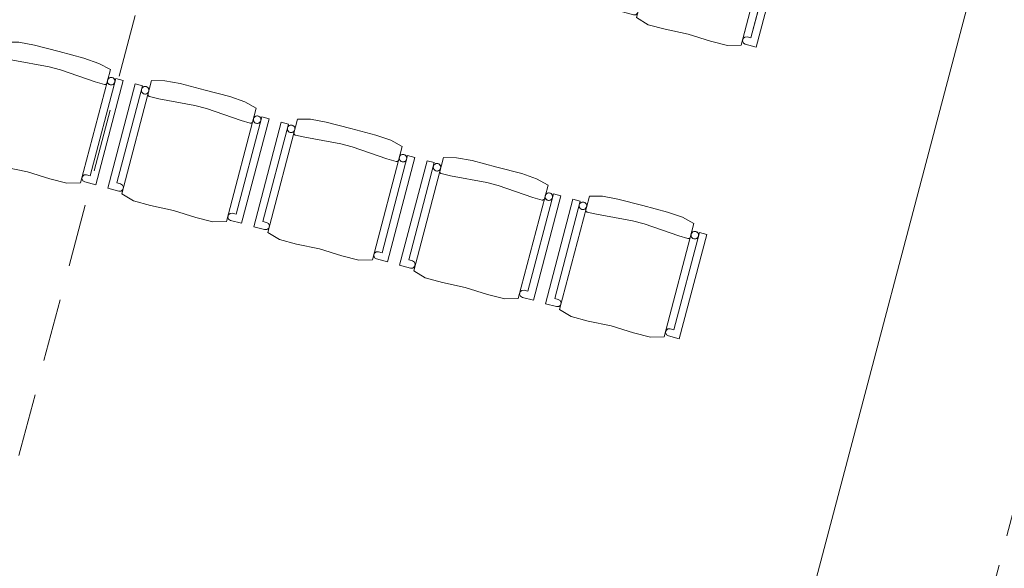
# Model space of a CAD drawing. Header units: millimetres. Extents: x -176817 to 18864955, y -12996033 to 201123.
# Tile 199 of 256: x 169781 to 173696, y -8561 to -6379. Entities that reach past the tile are written whole.
import ezdxf
from ezdxf.enums import TextEntityAlignment as Align

# ---------------------------------------------------------------- set-up
doc = ezdxf.new("R2010")
doc.units = ezdxf.units.MM
doc.header["$MEASUREMENT"] = 0
doc.linetypes.add('Przerywana', pattern=[240, 120, -120])
doc.linetypes.add('Przerywana długa', pattern=[390, 250, -140])
for name, color, linetype in [('213-A Wymiarowanie wewnętrzne', 7, 'Continuous'), ('215-A Wymiarowanie wewnętrzne 1_50', 7, 'Continuous'), ('320-W Umeblowanie', 7, 'Continuous'), ('410-K Osie', 7, 'Continuous'), ('450-K Belki', 7, 'Continuous')]:
    doc.layers.add(name, color=color, linetype=linetype)
doc.styles.add('STYL_AUTOMATYCZNY_4', font='arial.ttf')
doc.styles.add('STYL_AUTOMATYCZNY_8', font='ARIALN.TTF')
doc.dimstyles.new('STYL_AUTOMATYCZNY__3', dxfattribs={"dimtxt": 64.999998, "dimasz": 47.5, "dimexe": 0.18, "dimexo": 0.0625, "dimgap": 0, "dimtad": 1, "dimdec": 1, "dimlfac": 0.1, "dimzin": 0, "dimdsep": 46, "dimtxsty": 'STYL_AUTOMATYCZNY_4', "dimblk": 'ARROWHEAD_11', "dimblk1": 'ARROWHEAD_11', "dimblk2": 'ARROWHEAD_11', "dimcen": 0.09, "dimclrd": 30, "dimclre": 30, "dimclrt": 30, "dimazin": 0, "dimtfac": 1, "dimtdec": 4, "dimtmove": 0, "dimatfit": 3, "dimfxl": 0, "dimtolj": 1, "dimtzin": 0, "dimarcsym": 0})

# ---------------------------------------------------------------- blocks, each defined once
blk = doc.blocks.new('Krzesło 06 27[310]_2', base_point=(169544.5, -6919.5))
at = {"layer": '320-W Umeblowanie', "color": 254, "linetype": 'Continuous', "lineweight": 0, "true_color": 0xcccccc}
for p, q in [((169659.8, -6480.7), (169550.7, -6895.9)), ((169587.2, -6875), (169688.8, -6488.3)), ((169725.1, -6468.2), (169606.8, -6918.8)), ((169688.8, -6488.3), (169659.8, -6480.7)), ((169776.9, -6468.8), (169725.1, -6468.2)), ((169838.8, -6479.9), (169776.9, -6468.8)), ((169937.5, -6505.8), (169838.8, -6479.9)), ((169710.7, -6524.1), (169710.8, -6522.7)), ((169710.8, -6525.5), (169710.7, -6524.1)), ((169711.2, -6526.8), (169710.8, -6525.5)), ((169711.8, -6528.1), (169711.2, -6526.8)), ((169712.6, -6529.2), (169711.8, -6528.1)), ((169713.6, -6530.2), (169712.6, -6529.2)), ((169714.7, -6531), (169713.6, -6530.2)), ((169716, -6531.6), (169714.7, -6531)), ((169716.7, -6531.8), (169716, -6531.6)), ((169753.7, -6540.5), (169716.7, -6531.8)), ((170036.2, -6531.7), (169937.5, -6505.8)), ((170095.5, -6552.5), (170036.2, -6531.7)), ((169897.2, -6566.8), (169753.7, -6540.5)), ((169942.7, -6578.7), (169897.2, -6566.8)), ((170141, -6577.5), (170095.5, -6552.5)), ((170080.6, -6626.3), (169942.7, -6578.7)), ((170022.7, -7028), (170141, -6577.5)), ((170162.7, -6612.8), (170061.2, -6999.5)), ((170191.7, -6620.4), (170162.7, -6612.8)), ((170117.1, -6636.9), (170080.6, -6626.3)), ((170082.7, -7035.6), (170191.7, -6620.4)), ((170117.8, -6637.1), (170117.1, -6636.9)), ((170119.2, -6637.2), (170117.8, -6637.1)), ((170120.6, -6637.1), (170119.2, -6637.2)), ((170121.9, -6636.7), (170120.6, -6637.1)), ((170123.2, -6636.1), (170121.9, -6636.7)), ((170124.3, -6635.3), (170123.2, -6636.1)), ((170125.3, -6634.3), (170124.3, -6635.3)), ((169601.8, -6878.8), (169587.2, -6875)), ((169609.6, -6883.8), (169601.8, -6878.8)), ((169612.9, -6892.5), (169609.6, -6883.8)), ((169550.7, -6895.9), (169594.3, -6907.3)), ((169594.3, -6907.3), (169603.4, -6907.3)), ((169603.4, -6907.3), (169610.6, -6901.4)), ((169606.8, -6918.8), (169653.1, -6946.7)), ((169610.6, -6901.4), (169612.9, -6892.5)), ((169653.1, -6946.7), (169720.8, -6964.8)), ((169720.8, -6964.8), (169811.8, -6984.4)), ((169811.8, -6984.4), (169900.7, -7012.1)), ((170030.2, -7002.1), (170027.9, -7011)), ((170037.4, -6996.2), (170030.2, -7002.1)), ((170046.7, -6995.7), (170037.4, -6996.2)), ((170061.2, -6999.5), (170046.7, -6995.7)), ((169900.7, -7012.1), (169968.6, -7029.6)), ((169968.6, -7029.6), (170022.7, -7028)), ((170027.9, -7011), (170031.2, -7019.7)), ((170031.2, -7019.7), (170039.2, -7024.2)), ((170039.2, -7024.2), (170082.7, -7035.6))]:
    blk.add_line(p, q, dxfattribs=at)
at = {"layer": '320-W Umeblowanie', "color": 254, "linetype": 'Continuous', "lineweight": 0, "true_color": 0xcccccc, "flags": 128}
for points in [[(169550.7, -6895.9), (169594.3, -6907.3), (169603.4, -6907.3), (169610.6, -6901.4), (169612.9, -6892.5), (169609.6, -6883.8), (169601.8, -6878.8), (169587.2, -6875), (169688.8, -6488.3), (169659.8, -6480.7)], [(169606.8, -6918.8), (169653.1, -6946.7), (169720.8, -6964.8), (169811.8, -6984.4), (169900.7, -7012.1), (169968.6, -7029.6), (170022.7, -7028), (170141, -6577.5), (170095.5, -6552.5), (170036.2, -6531.7), (169937.5, -6505.8), (169838.8, -6479.9), (169776.9, -6468.8), (169725.1, -6468.2)], [(169703.3, -6492.1), (169700.7, -6491.7), (169698.1, -6491.7), (169695.5, -6492.1), (169693.1, -6493), (169690.8, -6494.4), (169688.8, -6496), (169687.2, -6498.1), (169685.9, -6500.3), (169685, -6502.8), (169684.6, -6505.4), (169684.6, -6508), (169685, -6510.5), (169685.9, -6513), (169687.3, -6515.3), (169689, -6517.2), (169691, -6518.9), (169693.2, -6520.2), (169695.7, -6521.1), (169698.3, -6521.5), (169700.9, -6521.5), (169703.5, -6521.1), (169705.9, -6520.2), (169708.2, -6518.8), (169710.2, -6517.1), (169711.8, -6515.1), (169713.1, -6512.9), (169714, -6510.4), (169714.5, -6507.8), (169714.4, -6505.2), (169714, -6502.6), (169713.1, -6500.2), (169711.7, -6497.9), (169710.1, -6495.9), (169708, -6494.3), (169705.8, -6493)], [(170061.2, -6999.5), (170046.7, -6995.7), (170037.4, -6996.2), (170030.2, -7002.1), (170027.9, -7011), (170031.2, -7019.7), (170039.2, -7024.2), (170082.7, -7035.6), (170191.7, -6620.4), (170162.7, -6612.8)], [(170148.2, -6608.9), (170145.6, -6608.5), (170143, -6608.5), (170140.5, -6609), (170138, -6609.9), (170135.8, -6611.2), (170133.8, -6612.9), (170132.1, -6614.9), (170130.8, -6617.2), (170129.9, -6619.6), (170129.5, -6622.2), (170129.5, -6624.8), (170129.9, -6627.4), (170130.9, -6629.8), (170132.2, -6632.1), (170133.9, -6634.1), (170135.9, -6635.8), (170138.1, -6637.1), (170140.6, -6637.9), (170143.2, -6638.4), (170145.8, -6638.4), (170148.4, -6637.9), (170150.8, -6637), (170153.1, -6635.7), (170155.1, -6634), (170156.7, -6632), (170158, -6629.7), (170158.9, -6627.2), (170159.4, -6624.7), (170159.4, -6622.1), (170158.9, -6619.5), (170158, -6617), (170156.7, -6614.8), (170155, -6612.8), (170153, -6611.1), (170150.7, -6609.8)]]:
    blk.add_lwpolyline(points, close=True, dxfattribs=at)
at = {"layer": '320-W Umeblowanie', "color": 254, "linetype": 'Continuous', "lineweight": 0, "true_color": 0xcccccc}
for centre, start_param, end_param in [((169699.5, -6506.6), 4.712389, 7.853982), ((169699.5, -6506.6), 1.570796, 4.712389), ((170144.4, -6623.4), 4.712389, 7.853982), ((170144.4, -6623.4), 1.570796, 4.712389)]:
    blk.add_ellipse(centre, major_axis=(-14.5, 3.8), ratio=0.9996, start_param=start_param, end_param=end_param, dxfattribs=at)
blk = doc.blocks.new('Krzesło 06 27[311]_2', base_point=(170124.7, -7072.6))
at = {"layer": '320-W Umeblowanie', "color": 254, "linetype": 'Continuous', "lineweight": 0, "true_color": 0xcccccc}
for p, q in [((170239.9, -6633.8), (170130.9, -7049)), ((170167.4, -7028.1), (170268.9, -6641.4)), ((170305.2, -6621.3), (170186.9, -7071.9)), ((170268.9, -6641.4), (170239.9, -6633.8)), ((170357.1, -6621.9), (170305.2, -6621.3)), ((170419, -6632.9), (170357.1, -6621.9)), ((170517.7, -6658.9), (170419, -6632.9)), ((170290.8, -6677.2), (170290.9, -6675.8)), ((170290.9, -6678.6), (170290.8, -6677.2)), ((170291.3, -6679.9), (170290.9, -6678.6)), ((170291.9, -6681.2), (170291.3, -6679.9)), ((170292.7, -6682.3), (170291.9, -6681.2)), ((170293.7, -6683.3), (170292.7, -6682.3)), ((170294.9, -6684.1), (170293.7, -6683.3)), ((170296.1, -6684.7), (170294.9, -6684.1)), ((170296.8, -6684.9), (170296.1, -6684.7)), ((170333.8, -6693.5), (170296.8, -6684.9)), ((170477.3, -6719.9), (170333.8, -6693.5)), ((170616.3, -6684.8), (170517.7, -6658.9)), ((170675.7, -6705.6), (170616.3, -6684.8)), ((170522.8, -6731.8), (170477.3, -6719.9)), ((170660.7, -6779.4), (170522.8, -6731.8)), ((170602.8, -7181.1), (170721.1, -6730.5)), ((170721.1, -6730.5), (170675.7, -6705.6)), ((170742.9, -6765.8), (170641.3, -7152.6)), ((170771.9, -6773.5), (170742.9, -6765.8)), ((170697.2, -6790), (170660.7, -6779.4)), ((170662.8, -7188.7), (170771.9, -6773.5)), ((170697.9, -6790.2), (170697.2, -6790)), ((170699.3, -6790.3), (170697.9, -6790.2)), ((170700.7, -6790.2), (170699.3, -6790.3)), ((170702.1, -6789.8), (170700.7, -6790.2)), ((170703.3, -6789.2), (170702.1, -6789.8)), ((170704.5, -6788.4), (170703.3, -6789.2)), ((170705.4, -6787.4), (170704.5, -6788.4)), ((170181.9, -7031.9), (170167.4, -7028.1)), ((170189.7, -7036.9), (170181.9, -7031.9)), ((170193.1, -7045.5), (170189.7, -7036.9)), ((170190.7, -7054.5), (170193.1, -7045.5)), ((170130.9, -7049), (170174.4, -7060.4)), ((170174.4, -7060.4), (170183.5, -7060.4)), ((170183.5, -7060.4), (170190.7, -7054.5)), ((170186.9, -7071.9), (170233.2, -7099.8)), ((170233.2, -7099.8), (170301, -7117.9)), ((170301, -7117.9), (170392, -7137.5)), ((170392, -7137.5), (170480.8, -7165.1)), ((170610.4, -7155.1), (170608, -7164.1)), ((170608, -7164.1), (170611.4, -7172.7)), ((170617.6, -7149.3), (170610.4, -7155.1)), ((170626.8, -7148.7), (170617.6, -7149.3)), ((170641.3, -7152.6), (170626.8, -7148.7)), ((170480.8, -7165.1), (170548.7, -7182.7)), ((170548.7, -7182.7), (170602.8, -7181.1)), ((170611.4, -7172.7), (170619.3, -7177.2)), ((170619.3, -7177.2), (170662.8, -7188.7))]:
    blk.add_line(p, q, dxfattribs=at)
at = {"layer": '320-W Umeblowanie', "color": 254, "linetype": 'Continuous', "lineweight": 0, "true_color": 0xcccccc, "flags": 128}
for points in [[(170130.9, -7049), (170174.4, -7060.4), (170183.5, -7060.4), (170190.7, -7054.5), (170193.1, -7045.5), (170189.7, -7036.9), (170181.9, -7031.9), (170167.4, -7028.1), (170268.9, -6641.4), (170239.9, -6633.8)], [(170186.9, -7071.9), (170233.2, -7099.8), (170301, -7117.9), (170392, -7137.5), (170480.8, -7165.1), (170548.7, -7182.7), (170602.8, -7181.1), (170721.1, -6730.5), (170675.7, -6705.6), (170616.3, -6684.8), (170517.7, -6658.9), (170419, -6632.9), (170357.1, -6621.9), (170305.2, -6621.3)], [(170283.5, -6645.2), (170280.9, -6644.7), (170278.3, -6644.7), (170275.7, -6645.2), (170273.2, -6646.1), (170271, -6647.4), (170269, -6649.1), (170267.3, -6651.1), (170266, -6653.4), (170265.1, -6655.9), (170264.7, -6658.4), (170264.7, -6661.1), (170265.2, -6663.6), (170266.1, -6666.1), (170267.4, -6668.3), (170269.1, -6670.3), (170271.1, -6672), (170273.4, -6673.3), (170275.8, -6674.2), (170278.4, -6674.6), (170281, -6674.6), (170283.6, -6674.1), (170286.1, -6673.2), (170288.3, -6671.9), (170290.3, -6670.2), (170292, -6668.2), (170293.3, -6666), (170294.2, -6663.5), (170294.6, -6660.9), (170294.6, -6658.3), (170294.1, -6655.7), (170293.2, -6653.3), (170291.9, -6651), (170290.2, -6649), (170288.2, -6647.4), (170285.9, -6646.1)], [(170641.3, -7152.6), (170626.8, -7148.7), (170617.6, -7149.3), (170610.4, -7155.1), (170608, -7164.1), (170611.4, -7172.7), (170619.3, -7177.2), (170662.8, -7188.7), (170771.9, -6773.5), (170742.9, -6765.8)], [(170728.4, -6762), (170725.8, -6761.6), (170723.2, -6761.6), (170720.6, -6762.1), (170718.2, -6763), (170715.9, -6764.3), (170713.9, -6766), (170712.2, -6768), (170710.9, -6770.3), (170710.1, -6772.7), (170709.6, -6775.3), (170709.6, -6777.9), (170710.1, -6780.5), (170711, -6782.9), (170712.3, -6785.2), (170714, -6787.2), (170716, -6788.8), (170718.3, -6790.1), (170720.8, -6791), (170723.3, -6791.5), (170725.9, -6791.5), (170728.5, -6791), (170731, -6790.1), (170733.2, -6788.8), (170735.2, -6787.1), (170736.9, -6785.1), (170738.2, -6782.8), (170739.1, -6780.3), (170739.5, -6777.8), (170739.5, -6775.1), (170739, -6772.6), (170738.1, -6770.1), (170736.8, -6767.9), (170735.1, -6765.9), (170733.1, -6764.2), (170730.8, -6762.9)]]:
    blk.add_lwpolyline(points, close=True, dxfattribs=at)
at = {"layer": '320-W Umeblowanie', "color": 254, "linetype": 'Continuous', "lineweight": 0, "true_color": 0xcccccc}
for centre, start_param, end_param in [((170279.6, -6659.7), 4.712389, 7.853982), ((170279.6, -6659.7), 1.570796, 4.712389), ((170724.6, -6776.5), 4.712389, 7.853982), ((170724.6, -6776.5), 1.570796, 4.712389)]:
    blk.add_ellipse(centre, major_axis=(-14.5, 3.8), ratio=0.9996, start_param=start_param, end_param=end_param, dxfattribs=at)
blk = doc.blocks.new('Krzesło 06 27[312]_2', base_point=(170704.8, -7225.7))
at = {"layer": '320-W Umeblowanie', "color": 254, "linetype": 'Continuous', "lineweight": 0, "true_color": 0xcccccc}
for p, q in [((170820.1, -6786.8), (170711, -7202.1)), ((170747.5, -7181.2), (170849.1, -6794.5)), ((170885.4, -6774.4), (170767.1, -7224.9)), ((170849.1, -6794.5), (170820.1, -6786.8)), ((170937.2, -6775), (170885.4, -6774.4)), ((170999.1, -6786), (170937.2, -6775)), ((171097.8, -6811.9), (170999.1, -6786)), ((171196.5, -6837.9), (171097.8, -6811.9)), ((170871, -6830.2), (170871.1, -6828.9)), ((170871.1, -6831.6), (170871, -6830.2)), ((170871.5, -6833), (170871.1, -6831.6)), ((170872.1, -6834.3), (170871.5, -6833)), ((170872.9, -6835.4), (170872.1, -6834.3)), ((170873.9, -6836.4), (170872.9, -6835.4)), ((170875, -6837.2), (170873.9, -6836.4)), ((170876.3, -6837.8), (170875, -6837.2)), ((170877, -6837.9), (170876.3, -6837.8)), ((170914, -6846.6), (170877, -6837.9)), ((171057.5, -6873), (170914, -6846.6)), ((171255.8, -6858.7), (171196.5, -6837.9)), ((171102.9, -6884.9), (171057.5, -6873)), ((171240.9, -6932.5), (171102.9, -6884.9)), ((171183, -7334.2), (171301.3, -6883.6)), ((171301.3, -6883.6), (171255.8, -6858.7)), ((171323, -6918.9), (171221.5, -7305.6)), ((171243, -7341.8), (171352, -6926.5)), ((171352, -6926.5), (171323, -6918.9)), ((171277.4, -6943.1), (171240.9, -6932.5)), ((171278.1, -6943.3), (171277.4, -6943.1)), ((171279.4, -6943.4), (171278.1, -6943.3)), ((171280.8, -6943.3), (171279.4, -6943.4)), ((171282.2, -6942.9), (171280.8, -6943.3)), ((171283.5, -6942.3), (171282.2, -6942.9)), ((171284.6, -6941.5), (171283.5, -6942.3)), ((171285.6, -6940.5), (171284.6, -6941.5)), ((170711, -7202.1), (170754.6, -7213.5)), ((170762, -7185), (170747.5, -7181.2)), ((170769.8, -7190), (170762, -7185)), ((170773.2, -7198.6), (170769.8, -7190)), ((170770.8, -7207.6), (170773.2, -7198.6)), ((170754.6, -7213.5), (170763.7, -7213.5)), ((170763.7, -7213.5), (170770.8, -7207.6)), ((170767.1, -7224.9), (170813.4, -7252.9)), ((170813.4, -7252.9), (170881.1, -7271)), ((170881.1, -7271), (170972.1, -7290.5)), ((170972.1, -7290.5), (171061, -7318.2)), ((171061, -7318.2), (171128.9, -7335.8)), ((171190.5, -7308.2), (171188.2, -7317.2)), ((171188.2, -7317.2), (171191.5, -7325.8)), ((171197.7, -7302.4), (171190.5, -7308.2)), ((171207, -7301.8), (171197.7, -7302.4)), ((171221.5, -7305.6), (171207, -7301.8)), ((171128.9, -7335.8), (171183, -7334.2)), ((171191.5, -7325.8), (171199.5, -7330.3)), ((171199.5, -7330.3), (171243, -7341.8))]:
    blk.add_line(p, q, dxfattribs=at)
at = {"layer": '320-W Umeblowanie', "color": 254, "linetype": 'Continuous', "lineweight": 0, "true_color": 0xcccccc, "flags": 128}
for points in [[(170711, -7202.1), (170754.6, -7213.5), (170763.7, -7213.5), (170770.8, -7207.6), (170773.2, -7198.6), (170769.8, -7190), (170762, -7185), (170747.5, -7181.2), (170849.1, -6794.5), (170820.1, -6786.8)], [(170767.1, -7224.9), (170813.4, -7252.9), (170881.1, -7271), (170972.1, -7290.5), (171061, -7318.2), (171128.9, -7335.8), (171183, -7334.2), (171301.3, -6883.6), (171255.8, -6858.7), (171196.5, -6837.9), (171097.8, -6811.9), (170999.1, -6786), (170937.2, -6775), (170885.4, -6774.4)], [(170863.6, -6798.3), (170861, -6797.8), (170858.4, -6797.8), (170855.8, -6798.3), (170853.4, -6799.2), (170851.1, -6800.5), (170849.1, -6802.2), (170847.5, -6804.2), (170846.2, -6806.5), (170845.3, -6809), (170844.8, -6811.5), (170844.9, -6814.1), (170845.3, -6816.7), (170846.2, -6819.2), (170847.5, -6821.4), (170849.2, -6823.4), (170851.2, -6825.1), (170853.5, -6826.4), (170856, -6827.3), (170858.6, -6827.7), (170861.2, -6827.7), (170863.7, -6827.2), (170866.2, -6826.3), (170868.5, -6825), (170870.4, -6823.3), (170872.1, -6821.3), (170873.4, -6819), (170874.3, -6816.6), (170874.7, -6814), (170874.7, -6811.4), (170874.3, -6808.8), (170873.4, -6806.4), (170872, -6804.1), (170870.3, -6802.1), (170868.3, -6800.4), (170866.1, -6799.1)], [(171221.5, -7305.6), (171207, -7301.8), (171197.7, -7302.4), (171190.5, -7308.2), (171188.2, -7317.2), (171191.5, -7325.8), (171199.5, -7330.3), (171243, -7341.8), (171352, -6926.5), (171323, -6918.9)], [(171308.5, -6915.1), (171305.9, -6914.7), (171303.3, -6914.7), (171300.7, -6915.1), (171298.3, -6916), (171296, -6917.4), (171294, -6919.1), (171292.4, -6921.1), (171291.1, -6923.3), (171290.2, -6925.8), (171289.8, -6928.4), (171289.8, -6931), (171290.2, -6933.6), (171291.1, -6936), (171292.5, -6938.3), (171294.1, -6940.3), (171296.2, -6941.9), (171298.4, -6943.2), (171300.9, -6944.1), (171303.5, -6944.5), (171306.1, -6944.5), (171308.7, -6944.1), (171311.1, -6943.2), (171313.4, -6941.8), (171315.4, -6940.2), (171317, -6938.1), (171318.3, -6935.9), (171319.2, -6933.4), (171319.7, -6930.8), (171319.6, -6928.2), (171319.2, -6925.7), (171318.3, -6923.2), (171316.9, -6920.9), (171315.3, -6919), (171313.2, -6917.3), (171311, -6916)]]:
    blk.add_lwpolyline(points, close=True, dxfattribs=at)
at = {"layer": '320-W Umeblowanie', "color": 254, "linetype": 'Continuous', "lineweight": 0, "true_color": 0xcccccc}
for centre, start_param, end_param in [((170859.8, -6812.8), 4.712389, 7.853982), ((170859.8, -6812.8), 1.570796, 4.712389), ((171304.7, -6929.6), 4.712389, 7.853982), ((171304.7, -6929.6), 1.570796, 4.712389)]:
    blk.add_ellipse(centre, major_axis=(-14.5, 3.8), ratio=0.9996, start_param=start_param, end_param=end_param, dxfattribs=at)
blk = doc.blocks.new('Krzesło 06 27[313]_2', base_point=(171285, -7378.8))
at = {"layer": '320-W Umeblowanie', "color": 254, "linetype": 'Continuous', "lineweight": 0, "true_color": 0xcccccc}
for p, q in [((171465.5, -6927.5), (171347.2, -7378)), ((171517.4, -6928.1), (171465.5, -6927.5)), ((171579.3, -6939.1), (171517.4, -6928.1)), ((171400.2, -6939.9), (171291.2, -7355.1)), ((171327.7, -7334.3), (171429.2, -6947.5)), ((171429.2, -6947.5), (171400.2, -6939.9)), ((171677.9, -6965), (171579.3, -6939.1)), ((171776.6, -6990.9), (171677.9, -6965)), ((171451.1, -6983.3), (171451.2, -6981.9)), ((171451.2, -6984.7), (171451.1, -6983.3)), ((171451.6, -6986.1), (171451.2, -6984.7)), ((171452.2, -6987.3), (171451.6, -6986.1)), ((171453, -6988.5), (171452.2, -6987.3)), ((171454, -6989.5), (171453, -6988.5)), ((171455.2, -6990.3), (171454, -6989.5)), ((171456.4, -6990.9), (171455.2, -6990.3)), ((171457.1, -6991), (171456.4, -6990.9)), ((171494.1, -6999.7), (171457.1, -6991)), ((171637.6, -7026), (171494.1, -6999.7)), ((171836, -7011.8), (171776.6, -6990.9)), ((171683.1, -7038), (171637.6, -7026)), ((171821, -7085.6), (171683.1, -7038)), ((171763.1, -7487.2), (171881.4, -7036.7)), ((171881.4, -7036.7), (171836, -7011.8)), ((171903.2, -7072), (171801.6, -7458.7)), ((171857.5, -7096.2), (171821, -7085.6)), ((171823.1, -7494.8), (171932.2, -7079.6)), ((171932.2, -7079.6), (171903.2, -7072)), ((171858.2, -7096.4), (171857.5, -7096.2)), ((171859.6, -7096.5), (171858.2, -7096.4)), ((171861, -7096.3), (171859.6, -7096.5)), ((171862.3, -7096), (171861, -7096.3)), ((171863.6, -7095.4), (171862.3, -7096)), ((171864.7, -7094.6), (171863.6, -7095.4)), ((171865.7, -7093.6), (171864.7, -7094.6)), ((171291.2, -7355.1), (171334.7, -7366.6)), ((171342.2, -7338.1), (171327.7, -7334.3)), ((171350, -7343.1), (171342.2, -7338.1)), ((171353.3, -7351.7), (171350, -7343.1)), ((171351, -7360.7), (171353.3, -7351.7)), ((171334.7, -7366.6), (171343.8, -7366.5)), ((171343.8, -7366.5), (171351, -7360.7)), ((171347.2, -7378), (171393.5, -7406)), ((171393.5, -7406), (171461.3, -7424.1)), ((171461.3, -7424.1), (171552.3, -7443.6)), ((171552.3, -7443.6), (171641.1, -7471.3)), ((171641.1, -7471.3), (171709, -7488.8)), ((171770.7, -7461.3), (171768.3, -7470.3)), ((171768.3, -7470.3), (171771.7, -7478.9)), ((171777.8, -7455.4), (171770.7, -7461.3)), ((171787.1, -7454.9), (171777.8, -7455.4)), ((171801.6, -7458.7), (171787.1, -7454.9)), ((171709, -7488.8), (171763.1, -7487.2)), ((171771.7, -7478.9), (171779.6, -7483.4)), ((171779.6, -7483.4), (171823.1, -7494.8))]:
    blk.add_line(p, q, dxfattribs=at)
at = {"layer": '320-W Umeblowanie', "color": 254, "linetype": 'Continuous', "lineweight": 0, "true_color": 0xcccccc, "flags": 128}
for points in [[(171347.2, -7378), (171393.5, -7406), (171461.3, -7424.1), (171552.3, -7443.6), (171641.1, -7471.3), (171709, -7488.8), (171763.1, -7487.2), (171881.4, -7036.7), (171836, -7011.8), (171776.6, -6990.9), (171677.9, -6965), (171579.3, -6939.1), (171517.4, -6928.1), (171465.5, -6927.5)], [(171291.2, -7355.1), (171334.7, -7366.6), (171343.8, -7366.5), (171351, -7360.7), (171353.3, -7351.7), (171350, -7343.1), (171342.2, -7338.1), (171327.7, -7334.3), (171429.2, -6947.5), (171400.2, -6939.9)], [(171443.7, -6951.3), (171441.2, -6950.9), (171438.5, -6950.9), (171436, -6951.4), (171433.5, -6952.3), (171431.3, -6953.6), (171429.3, -6955.3), (171427.6, -6957.3), (171426.3, -6959.6), (171425.4, -6962), (171425, -6964.6), (171425, -6967.2), (171425.5, -6969.8), (171426.4, -6972.3), (171427.7, -6974.5), (171429.4, -6976.5), (171431.4, -6978.2), (171433.7, -6979.5), (171436.1, -6980.4), (171438.7, -6980.8), (171441.3, -6980.8), (171443.9, -6980.3), (171446.3, -6979.4), (171448.6, -6978.1), (171450.6, -6976.4), (171452.3, -6974.4), (171453.6, -6972.1), (171454.4, -6969.7), (171454.9, -6967.1), (171454.9, -6964.5), (171454.4, -6961.9), (171453.5, -6959.4), (171452.2, -6957.2), (171450.5, -6955.2), (171448.5, -6953.5), (171446.2, -6952.2)], [(171801.6, -7458.7), (171787.1, -7454.9), (171777.8, -7455.4), (171770.7, -7461.3), (171768.3, -7470.3), (171771.7, -7478.9), (171779.6, -7483.4), (171823.1, -7494.8), (171932.2, -7079.6), (171903.2, -7072)], [(171888.7, -7068.2), (171886.1, -7067.7), (171883.5, -7067.8), (171880.9, -7068.2), (171878.4, -7069.1), (171876.2, -7070.5), (171874.2, -7072.1), (171872.5, -7074.2), (171871.2, -7076.4), (171870.3, -7078.9), (171869.9, -7081.5), (171869.9, -7084.1), (171870.4, -7086.6), (171871.3, -7089.1), (171872.6, -7091.4), (171874.3, -7093.3), (171876.3, -7095), (171878.6, -7096.3), (171881, -7097.2), (171883.6, -7097.6), (171886.2, -7097.6), (171888.8, -7097.2), (171891.3, -7096.2), (171893.5, -7094.9), (171895.5, -7093.2), (171897.2, -7091.2), (171898.5, -7089), (171899.4, -7086.5), (171899.8, -7083.9), (171899.8, -7081.3), (171899.3, -7078.7), (171898.4, -7076.3), (171897.1, -7074), (171895.4, -7072), (171893.4, -7070.4), (171891.1, -7069.1)]]:
    blk.add_lwpolyline(points, close=True, dxfattribs=at)
at = {"layer": '320-W Umeblowanie', "color": 254, "linetype": 'Continuous', "lineweight": 0, "true_color": 0xcccccc}
for centre, start_param, end_param in [((171439.9, -6965.8), 4.712389, 7.853982), ((171439.9, -6965.8), 1.570796, 4.712389), ((171884.8, -7082.7), 4.712389, 7.853982), ((171884.8, -7082.7), 1.570796, 4.712389)]:
    blk.add_ellipse(centre, major_axis=(-14.5, 3.8), ratio=0.9996, start_param=start_param, end_param=end_param, dxfattribs=at)
blk = doc.blocks.new('Krzesło 06 27[314]_2', base_point=(171865.1, -7531.8))
at = {"layer": '320-W Umeblowanie', "color": 254, "linetype": 'Continuous', "lineweight": 0, "true_color": 0xcccccc}
for p, q in [((172045.7, -7080.6), (171927.3, -7531.1)), ((172097.5, -7081.2), (172045.7, -7080.6)), ((172159.4, -7092.2), (172097.5, -7081.2)), ((171980.4, -7093), (171871.3, -7508.2)), ((171907.8, -7487.4), (172009.4, -7100.6)), ((172009.4, -7100.6), (171980.4, -7093)), ((172258.1, -7118.1), (172159.4, -7092.2)), ((172356.8, -7144), (172258.1, -7118.1)), ((172031.2, -7136.4), (172031.4, -7135)), ((172031.4, -7137.8), (172031.2, -7136.4)), ((172031.7, -7139.2), (172031.4, -7137.8)), ((172032.3, -7140.4), (172031.7, -7139.2)), ((172033.1, -7141.6), (172032.3, -7140.4)), ((172034.1, -7142.6), (172033.1, -7141.6)), ((172035.3, -7143.3), (172034.1, -7142.6)), ((172036.6, -7143.9), (172035.3, -7143.3)), ((172037.2, -7144.1), (172036.6, -7143.9)), ((172074.2, -7152.8), (172037.2, -7144.1)), ((172217.8, -7179.1), (172074.2, -7152.8)), ((172416.1, -7164.8), (172356.8, -7144)), ((172263.2, -7191.1), (172217.8, -7179.1)), ((172401.2, -7238.7), (172263.2, -7191.1)), ((172343.2, -7640.3), (172461.6, -7189.8)), ((172461.6, -7189.8), (172416.1, -7164.8)), ((172483.3, -7225.1), (172381.7, -7611.8)), ((172437.7, -7249.3), (172401.2, -7238.7)), ((172403.3, -7647.9), (172512.3, -7232.7)), ((172512.3, -7232.7), (172483.3, -7225.1)), ((172438.3, -7249.4), (172437.7, -7249.3)), ((172439.7, -7249.6), (172438.3, -7249.4)), ((172441.1, -7249.4), (172439.7, -7249.6)), ((172442.5, -7249.1), (172441.1, -7249.4)), ((172443.7, -7248.5), (172442.5, -7249.1)), ((172444.9, -7247.7), (172443.7, -7248.5)), ((172445.9, -7246.7), (172444.9, -7247.7)), ((171871.3, -7508.2), (171914.8, -7519.7)), ((171922.3, -7491.2), (171907.8, -7487.4)), ((171930.1, -7496.2), (171922.3, -7491.2)), ((171924, -7519.6), (171931.1, -7513.8)), ((171933.5, -7504.8), (171930.1, -7496.2)), ((171931.1, -7513.8), (171933.5, -7504.8)), ((171914.8, -7519.7), (171924, -7519.6)), ((171927.3, -7531.1), (171973.7, -7559.1)), ((171973.7, -7559.1), (172041.4, -7577.2)), ((172041.4, -7577.2), (172132.4, -7596.7)), ((172132.4, -7596.7), (172221.2, -7624.4)), ((172221.2, -7624.4), (172289.1, -7641.9)), ((172350.8, -7614.4), (172348.5, -7623.4)), ((172348.5, -7623.4), (172351.8, -7632)), ((172358, -7608.5), (172350.8, -7614.4)), ((172351.8, -7632), (172359.8, -7636.5)), ((172367.2, -7608), (172358, -7608.5)), ((172381.7, -7611.8), (172367.2, -7608)), ((172289.1, -7641.9), (172343.2, -7640.3)), ((172359.8, -7636.5), (172403.3, -7647.9))]:
    blk.add_line(p, q, dxfattribs=at)
at = {"layer": '320-W Umeblowanie', "color": 254, "linetype": 'Continuous', "lineweight": 0, "true_color": 0xcccccc, "flags": 128}
for points in [[(171927.3, -7531.1), (171973.7, -7559.1), (172041.4, -7577.2), (172132.4, -7596.7), (172221.2, -7624.4), (172289.1, -7641.9), (172343.2, -7640.3), (172461.6, -7189.8), (172416.1, -7164.8), (172356.8, -7144), (172258.1, -7118.1), (172159.4, -7092.2), (172097.5, -7081.2), (172045.7, -7080.6)], [(171871.3, -7508.2), (171914.8, -7519.7), (171924, -7519.6), (171931.1, -7513.8), (171933.5, -7504.8), (171930.1, -7496.2), (171922.3, -7491.2), (171907.8, -7487.4), (172009.4, -7100.6), (171980.4, -7093)], [(172023.9, -7104.4), (172021.3, -7104), (172018.7, -7104), (172016.1, -7104.5), (172013.7, -7105.4), (172011.4, -7106.7), (172009.4, -7108.4), (172007.7, -7110.4), (172006.4, -7112.7), (172005.6, -7115.1), (172005.1, -7117.7), (172005.1, -7120.3), (172005.6, -7122.9), (172006.5, -7125.3), (172007.8, -7127.6), (172009.5, -7129.6), (172011.5, -7131.3), (172013.8, -7132.6), (172016.3, -7133.4), (172018.8, -7133.9), (172021.5, -7133.9), (172024, -7133.4), (172026.5, -7132.5), (172028.7, -7131.2), (172030.7, -7129.5), (172032.4, -7127.5), (172033.7, -7125.2), (172034.6, -7122.7), (172035, -7120.2), (172035, -7117.6), (172034.5, -7115), (172033.6, -7112.5), (172032.3, -7110.3), (172030.6, -7108.3), (172028.6, -7106.6), (172026.3, -7105.3)], [(172381.7, -7611.8), (172367.2, -7608), (172358, -7608.5), (172350.8, -7614.4), (172348.5, -7623.4), (172351.8, -7632), (172359.8, -7636.5), (172403.3, -7647.9), (172512.3, -7232.7), (172483.3, -7225.1)], [(172468.8, -7221.3), (172466.2, -7220.8), (172463.6, -7220.8), (172461, -7221.3), (172458.6, -7222.2), (172456.3, -7223.5), (172454.3, -7225.2), (172452.7, -7227.2), (172451.4, -7229.5), (172450.5, -7232), (172450, -7234.5), (172450.1, -7237.2), (172450.5, -7239.7), (172451.4, -7242.2), (172452.7, -7244.4), (172454.4, -7246.4), (172456.4, -7248.1), (172458.7, -7249.4), (172461.2, -7250.3), (172463.8, -7250.7), (172466.4, -7250.7), (172468.9, -7250.2), (172471.4, -7249.3), (172473.7, -7248), (172475.6, -7246.3), (172477.3, -7244.3), (172478.6, -7242), (172479.5, -7239.6), (172479.9, -7237), (172479.9, -7234.4), (172479.5, -7231.8), (172478.5, -7229.4), (172477.2, -7227.1), (172475.5, -7225.1), (172473.5, -7223.5), (172471.3, -7222.2)]]:
    blk.add_lwpolyline(points, close=True, dxfattribs=at)
at = {"layer": '320-W Umeblowanie', "color": 254, "linetype": 'Continuous', "lineweight": 0, "true_color": 0xcccccc}
for centre, start_param, end_param in [((172020.1, -7118.9), 4.712389, 7.853982), ((172020.1, -7118.9), 1.570796, 4.712389), ((172465, -7235.8), 4.712389, 7.853982), ((172465, -7235.8), 1.570796, 4.712389)]:
    blk.add_ellipse(centre, major_axis=(-14.5, 3.8), ratio=0.9996, start_param=start_param, end_param=end_param, dxfattribs=at)
blk = doc.blocks.new('Krzesło 06 27[326]_2', base_point=(172171.3, -6371.6))
at = {"layer": '320-W Umeblowanie', "color": 254, "linetype": 'Continuous', "lineweight": 0, "true_color": 0xcccccc}
for p, q in [((172286.5, -5932.7), (172177.5, -6347.9)), ((172214, -6327.1), (172315.5, -5940.3)), ((172351.8, -5920.3), (172233.5, -6370.8)), ((172315.5, -5940.3), (172286.5, -5932.7)), ((172403.7, -5920.9), (172351.8, -5920.3)), ((172465.6, -5931.9), (172403.7, -5920.9)), ((172564.3, -5957.8), (172465.6, -5931.9)), ((172337.4, -5976.1), (172337.5, -5974.7)), ((172337.5, -5977.5), (172337.4, -5976.1)), ((172337.9, -5978.9), (172337.5, -5977.5)), ((172338.5, -5980.1), (172337.9, -5978.9)), ((172339.3, -5981.3), (172338.5, -5980.1)), ((172340.3, -5982.3), (172339.3, -5981.3)), ((172341.5, -5983.1), (172340.3, -5982.3)), ((172342.7, -5983.7), (172341.5, -5983.1)), ((172343.4, -5983.8), (172342.7, -5983.7)), ((172380.4, -5992.5), (172343.4, -5983.8)), ((172662.9, -5983.7), (172564.3, -5957.8)), ((172722.3, -6004.6), (172662.9, -5983.7)), ((172523.9, -6018.8), (172380.4, -5992.5)), ((172569.4, -6030.8), (172523.9, -6018.8)), ((172767.7, -6029.5), (172722.3, -6004.6)), ((172707.3, -6078.4), (172569.4, -6030.8)), ((172649.4, -6480), (172767.7, -6029.5)), ((172789.5, -6064.8), (172687.9, -6451.5)), ((172818.5, -6072.4), (172789.5, -6064.8)), ((172743.8, -6089), (172707.3, -6078.4)), ((172709.4, -6487.6), (172818.5, -6072.4)), ((172744.5, -6089.2), (172743.8, -6089)), ((172745.9, -6089.3), (172744.5, -6089.2)), ((172747.3, -6089.1), (172745.9, -6089.3)), ((172748.6, -6088.8), (172747.3, -6089.1)), ((172749.9, -6088.2), (172748.6, -6088.8)), ((172751.1, -6087.4), (172749.9, -6088.2)), ((172752, -6086.4), (172751.1, -6087.4)), ((172228.5, -6330.9), (172214, -6327.1)), ((172236.3, -6335.9), (172228.5, -6330.9)), ((172239.7, -6344.5), (172236.3, -6335.9)), ((172177.5, -6347.9), (172221, -6359.4)), ((172221, -6359.4), (172230.1, -6359.3)), ((172230.1, -6359.3), (172237.3, -6353.5)), ((172233.5, -6370.8), (172279.8, -6398.8)), ((172237.3, -6353.5), (172239.7, -6344.5)), ((172279.8, -6398.8), (172347.6, -6416.9)), ((172347.6, -6416.9), (172438.6, -6436.4)), ((172438.6, -6436.4), (172527.4, -6464.1)), ((172657, -6454.1), (172654.6, -6463.1)), ((172664.1, -6448.2), (172657, -6454.1)), ((172673.4, -6447.7), (172664.1, -6448.2)), ((172687.9, -6451.5), (172673.4, -6447.7)), ((172527.4, -6464.1), (172595.3, -6481.6)), ((172595.3, -6481.6), (172649.4, -6480)), ((172654.6, -6463.1), (172658, -6471.7)), ((172658, -6471.7), (172665.9, -6476.2)), ((172665.9, -6476.2), (172709.4, -6487.6))]:
    blk.add_line(p, q, dxfattribs=at)
at = {"layer": '320-W Umeblowanie', "color": 254, "linetype": 'Continuous', "lineweight": 0, "true_color": 0xcccccc, "flags": 128}
for points in [[(172177.5, -6347.9), (172221, -6359.4), (172230.1, -6359.3), (172237.3, -6353.5), (172239.7, -6344.5), (172236.3, -6335.9), (172228.5, -6330.9), (172214, -6327.1), (172315.5, -5940.3), (172286.5, -5932.7)], [(172233.5, -6370.8), (172279.8, -6398.8), (172347.6, -6416.9), (172438.6, -6436.4), (172527.4, -6464.1), (172595.3, -6481.6), (172649.4, -6480), (172767.7, -6029.5), (172722.3, -6004.6), (172662.9, -5983.7), (172564.3, -5957.8), (172465.6, -5931.9), (172403.7, -5920.9), (172351.8, -5920.3)], [(172330.1, -5944.1), (172327.5, -5943.7), (172324.9, -5943.7), (172322.3, -5944.2), (172319.8, -5945.1), (172317.6, -5946.4), (172315.6, -5948.1), (172313.9, -5950.1), (172312.6, -5952.4), (172311.7, -5954.8), (172311.3, -5957.4), (172311.3, -5960), (172311.8, -5962.6), (172312.7, -5965.1), (172314, -5967.3), (172315.7, -5969.3), (172317.7, -5971), (172320, -5972.3), (172322.4, -5973.2), (172325, -5973.6), (172327.6, -5973.6), (172330.2, -5973.1), (172332.7, -5972.2), (172334.9, -5970.9), (172336.9, -5969.2), (172338.6, -5967.2), (172339.9, -5964.9), (172340.8, -5962.5), (172341.2, -5959.9), (172341.2, -5957.3), (172340.7, -5954.7), (172339.8, -5952.2), (172338.5, -5950), (172336.8, -5948), (172334.8, -5946.3), (172332.5, -5945)], [(172687.9, -6451.5), (172673.4, -6447.7), (172664.1, -6448.2), (172657, -6454.1), (172654.6, -6463.1), (172658, -6471.7), (172665.9, -6476.2), (172709.4, -6487.6), (172818.5, -6072.4), (172789.5, -6064.8)], [(172775, -6061), (172772.4, -6060.5), (172769.8, -6060.6), (172767.2, -6061), (172764.7, -6061.9), (172762.5, -6063.3), (172760.5, -6064.9), (172758.8, -6067), (172757.5, -6069.2), (172756.6, -6071.7), (172756.2, -6074.3), (172756.2, -6076.9), (172756.7, -6079.4), (172757.6, -6081.9), (172758.9, -6084.2), (172760.6, -6086.1), (172762.6, -6087.8), (172764.9, -6089.1), (172767.3, -6090), (172769.9, -6090.4), (172772.5, -6090.4), (172775.1, -6090), (172777.6, -6089), (172779.8, -6087.7), (172781.8, -6086), (172783.5, -6084), (172784.8, -6081.8), (172785.7, -6079.3), (172786.1, -6076.7), (172786.1, -6074.1), (172785.6, -6071.5), (172784.7, -6069.1), (172783.4, -6066.8), (172781.7, -6064.8), (172779.7, -6063.2), (172777.4, -6061.9)]]:
    blk.add_lwpolyline(points, close=True, dxfattribs=at)
at = {"layer": '320-W Umeblowanie', "color": 254, "linetype": 'Continuous', "lineweight": 0, "true_color": 0xcccccc}
for centre, start_param, end_param in [((172326.2, -5958.6), 4.712389, 7.853982), ((172326.2, -5958.6), 1.570796, 4.712389), ((172771.2, -6075.5), 4.712389, 7.853982), ((172771.2, -6075.5), 1.570796, 4.712389)]:
    blk.add_ellipse(centre, major_axis=(-14.5, 3.8), ratio=0.9996, start_param=start_param, end_param=end_param, dxfattribs=at)
blk = doc.blocks.new('Belka_209_2', base_point=(177288.1, 5143.3))
at = {"layer": '450-K Belki', "color": 154, "linetype": 'Przerywana', "lineweight": 0}
blk.add_line((177288.1, 5143.3), (173008.1, -11076.6), dxfattribs=at)
blk = doc.blocks.new('*D3177')
at = {"layer": '213-A Wymiarowanie wewnętrzne', "linetype": 'Continuous', "lineweight": 200}
for points in [[(163238.6, -8015.9), (163239.6, -8020.6), (163242.3, -8024.7), (163246.4, -8027.4), (163251.1, -8028.4), (163255.9, -8027.4), (163260, -8024.7), (163262.7, -8020.6), (163263.6, -8015.9), (163262.7, -8011.1), (163260, -8007), (163255.9, -8004.3), (163251.1, -8003.4), (163246.4, -8004.3), (163242.3, -8007), (163239.6, -8011.1)], [(173260.6, -10660.4), (173261.5, -10665.2), (173264.3, -10669.2), (173268.3, -10671.9), (173273.1, -10672.9), (173277.9, -10671.9), (173281.9, -10669.2), (173284.6, -10665.2), (173285.6, -10660.4), (173284.6, -10655.6), (173281.9, -10651.6), (173277.9, -10648.8), (173273.1, -10647.9), (173268.3, -10648.8), (173264.3, -10651.6), (173261.5, -10655.6)]]:
    blk.add_hatch(color=30, dxfattribs=at).paths.add_polyline_path(points)
at = {"layer": '213-A Wymiarowanie wewnętrzne', "color": 30, "linetype": 'Continuous', "lineweight": 0}
for p, q in [((163254.3, -8003.8), (163263.1, -7970.5)), ((163263.2, -8019), (173261, -10657.2)), ((163239.2, -8061.2), (163248, -8027.9))]:
    blk.add_line(p, q, dxfattribs=at)
blk.add_circle((163251.1, -8015.9), 12.5, dxfattribs=at)
at = {"layer": '213-A Wymiarowanie wewnętrzne', "color": 30, "lineweight": 200, "insert": (168121.6, -9287.6), "char_height": 65, "attachment_point": 7, "rotation": 345.218, "style": 'STYL_AUTOMATYCZNY_4'}
blk.add_mtext('\\A1;{\\pql;\\fArial|b0|i0|c238|p0;\\W1.000000;1\xa0036,5}', dxfattribs=at)
blk = doc.blocks.new('ARROWHEAD_11')
at = {"color": 0, "linetype": 'Continuous', "lineweight": 0}
blk.add_line((0, 0), (-1, 0), dxfattribs=at)
at = {"color": 0, "linetype": 'Continuous', "lineweight": 0, "const_width": 0.25, "flags": 128}
blk.add_lwpolyline([(-0.125, 0, 1), (0.125, 0, 1)], format="xyb", close=True, dxfattribs=at)
blk = doc.blocks.new('*D3777')
at = {"layer": '215-A Wymiarowanie wewnętrzne 1_50', "linetype": 'Continuous', "lineweight": 200}
for points in [[(175896.6, 2621.6), (175897.6, 2616.8), (175900.3, 2612.8), (175904.4, 2610.1), (175909.1, 2609.1), (175913.9, 2610.1), (175918, 2612.8), (175920.7, 2616.8), (175921.6, 2621.6), (175920.7, 2626.4), (175918, 2630.5), (175913.9, 2633.2), (175909.1, 2634.1), (175904.4, 2633.2), (175900.3, 2630.5), (175897.6, 2626.4)], [(172827.4, -9010), (172828.3, -9014.7), (172831, -9018.8), (172835.1, -9021.5), (172839.9, -9022.5), (172844.6, -9021.5), (172848.7, -9018.8), (172851.4, -9014.7), (172852.4, -9010), (172851.4, -9005.2), (172848.7, -9001.1), (172844.6, -8998.4), (172839.9, -8997.5), (172835.1, -8998.4), (172831, -9001.1), (172828.3, -9005.2)]]:
    blk.add_hatch(color=30, dxfattribs=at).paths.add_polyline_path(points)
at = {"layer": '215-A Wymiarowanie wewnętrzne 1_50', "color": 30, "linetype": 'Continuous', "lineweight": 0}
for p, q in [((175897, 2624.8), (175863.8, 2633.6)), ((172843, -8997.9), (175905.9, 2609.5)), ((175954.5, 2609.7), (175921.2, 2618.4)), ((172827.8, -9006.8), (172794.5, -8998)), ((172885.2, -9021.9), (172851.9, -9013.2))]:
    blk.add_line(p, q, dxfattribs=at)
for centre in [(175909.1, 2621.6), (172839.9, -9010)]:
    blk.add_circle(centre, 12.5, dxfattribs=at)
at = {"layer": '215-A Wymiarowanie wewnętrzne 1_50', "color": 30, "lineweight": 200, "char_height": 65, "attachment_point": 7, "rotation": 75.218, "style": 'STYL_AUTOMATYCZNY_4'}
for s, insert in [('\\A1;{\\pql;\\fArial|b0|i0|c238|p0;\\W1.000000;12,5}', (175890.4, 2601.5)), ('\\A1;{\\pql;\\fArial|b0|i0|c238|p0;\\W1.000000;1\xa0203}', (174333.5, -3298.7))]:
    blk.add_mtext(s, dxfattribs=dict(at, insert=insert))
blk = doc.blocks.new('Standardowy znacznik osi[646]_2', base_point=(189711.8, 67432.3))
at = {"layer": '410-K Osie', "color": 5, "linetype": 'Przerywana długa', "lineweight": 0}
blk.add_line((188946.4, 64531.6), (167940.7, -15073.1), dxfattribs=at)
at = {"layer": '410-K Osie', "color": 7, "lineweight": 0, "style": 'STYL_AUTOMATYCZNY_8'}
for tag, p in [('AC_MarkerText_1_0', (189764.8, 67601.9)), ('AC_MarkerText_1_1', (167164.4, -18046))]:
    blk.add_attdef(tag, text='', height=100, rotation=345.218, dxfattribs=at).set_placement(p, align=Align.TOP_CENTER)

msp = doc.modelspace()

# ---------------------------------------------------------------- block references
at = {"layer": '320-W Umeblowanie', "color": 254, "linetype": 'Continuous', "lineweight": 0, "true_color": 0xcccccc}
for name, p in [('Krzesło 06 27[326]_2', (172171.28, -6371.56)), ('Krzesło 06 27[310]_2', (169544.54, -6919.5)), ('Krzesło 06 27[311]_2', (170124.68, -7072.59)), ('Krzesło 06 27[312]_2', (170704.83, -7225.67)), ('Krzesło 06 27[313]_2', (171284.97, -7378.76)), ('Krzesło 06 27[314]_2', (171865.11, -7531.84))]:
    msp.add_blockref(name, p, dxfattribs=at)
at = {"layer": '410-K Osie', "color": 5, "linetype": 'Continuous', "lineweight": 0}
msp.add_blockref('Standardowy znacznik osi[646]_2', (189711.85, 67432.33), dxfattribs=at)
at = {"layer": '450-K Belki', "color": 154, "lineweight": 0}
msp.add_blockref('Belka_209_2', (177288.12, 5143.25), dxfattribs=at)

# ---------------------------------------------------------------- dimensions: what is measured, and where the dimension line sits
at = {"layer": '213-A Wymiarowanie wewnętrzne', "color": 30, "linetype": 'Continuous', "lineweight": 200}
dim = msp.add_linear_dim(base=(173273.1, -10660.39), p1=(163131.22, -8470.3), p2=(173153.18, -11114.84), angle=345.21803, dimstyle='STYL_AUTOMATYCZNY__3', dxfattribs=at)
dim.commit()
dim.dimension.update_dxf_attribs({"geometry": '*D3177', "text_midpoint": (168271.29, -9293.48), "dimtype": 160, "text_rotation": 345.21803})
at = {"layer": '215-A Wymiarowanie wewnętrzne 1_50', "color": 30, "linetype": 'Continuous', "lineweight": 200}
dim = msp.add_linear_dim(base=(175909.14, 2621.63), p1=(173748.01, -9249.61), p2=(171693.03, 3734.15), angle=75.21803, dimstyle='STYL_AUTOMATYCZNY__3', dxfattribs=at)
dim.commit()
dim.dimension.update_dxf_attribs({"geometry": '*D3777', "text_midpoint": (174330.49, -3182.59), "dimtype": 160, "text_rotation": 75.21803})

doc.saveas('drawing.dxf')
